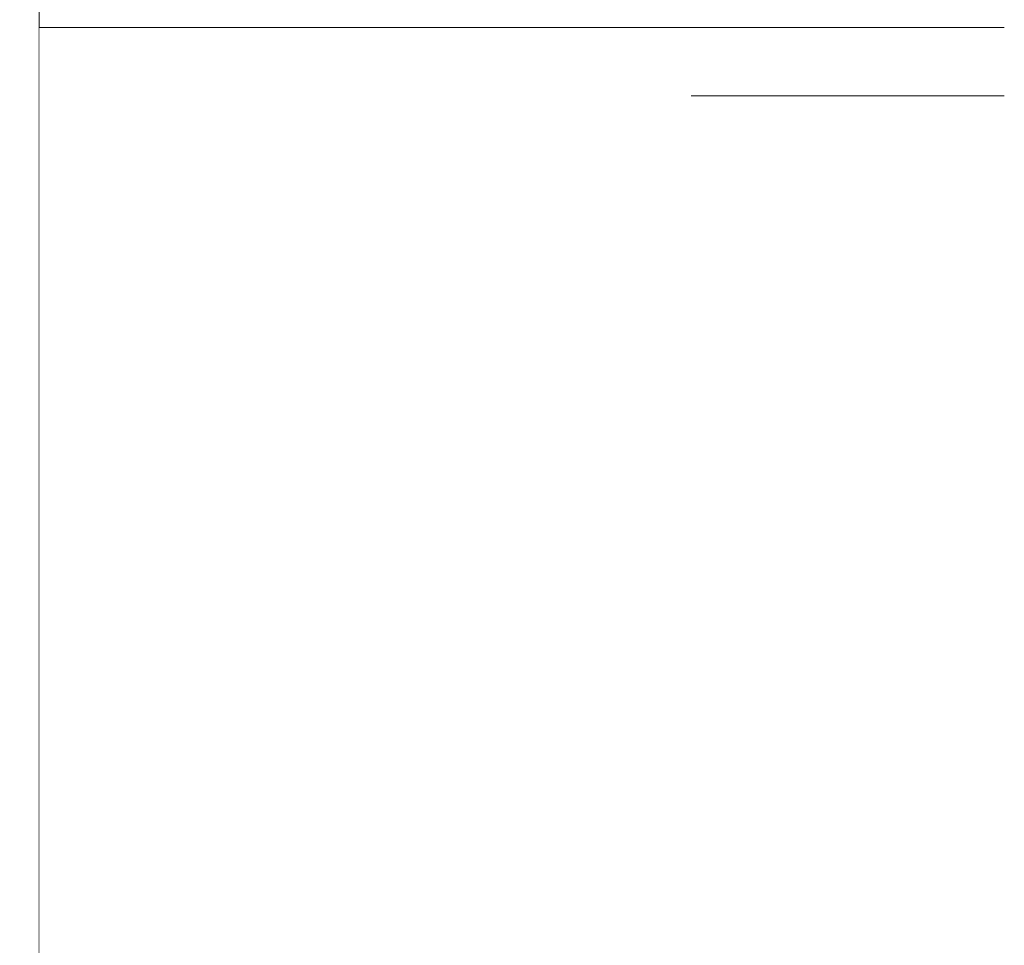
# Model space of a CAD drawing. Header units: millimetres. Extents: x 58537 to 97688, y -8921 to 14216.
# Tile 119 of 189: x 68539 to 68601, y 3682 to 3740. Entities that reach past the tile are written whole.
import ezdxf

# ---------------------------------------------------------------- set-up
doc = ezdxf.new("R2010")
doc.units = ezdxf.units.MM
doc.header["$MEASUREMENT"] = 0
doc.linetypes.add('Wipeout_Contour', pattern=[1000, 0, -1000])
for name, color, linetype in [('Nowe_A-Armatura', 7, 'Continuous'), ('Nowe_A-Wymiary-Zewnętrzne', 7, 'Continuous'), ('Nowe_A-Ściany-Działowe', 7, 'Continuous')]:
    doc.layers.add(name, color=color, linetype=linetype)
for name, color, linetype, lineweight in [('Nowe_A-Armatura_Nr_pióra__1', 7, 'Continuous', 13), ('Nowe_A-Wymiary-Zewnętrzne_Nr_pióra__46', 5, 'Continuous', 15), ('Nowe_A-Ściany-Działowe_Nr_pióra__47', 7, 'Continuous', 15)]:
    doc.layers.add(name, color=color, linetype=linetype, lineweight=lineweight)
doc.layers.add('Nowe_A-Wymiary-Zewnętrzne_Nr_pióra__45', color=7, linetype='Continuous', lineweight=15, true_color=0x40a5ff)
doc.layers.add('Nowe_A-Wymiary-Zewnętrzne_Nr_pióra__85', color=7, linetype='Continuous', lineweight=13, true_color=0x80c2ff)
doc.styles.add('STYL_AUTOMATYCZNY_2', font='arial.ttf')
doc.dimstyles.new('STYL_AUTOMATYCZNY__1', dxfattribs={"dimtxt": 125, "dimasz": 47.5, "dimexe": 0.18, "dimexo": 20, "dimgap": 0, "dimtad": 1, "dimdec": 1, "dimlfac": 0.1, "dimzin": 0, "dimdsep": 46, "dimtxsty": 'STYL_AUTOMATYCZNY_2', "dimblk": 'ARROWHEAD_11', "dimblk1": 'ARROWHEAD_11', "dimblk2": 'ARROWHEAD_11', "dimcen": 0.09, "dimclrd": 256, "dimclre": 256, "dimclrt": 5, "dimadec": 1, "dimazin": 0, "dimtfac": 1, "dimtdec": 4, "dimtmove": 0, "dimatfit": 3, "dimfxl": 0, "dimtolj": 1, "dimtzin": 0, "dimarcsym": 0})

# ---------------------------------------------------------------- blocks, each defined once
blk = doc.blocks.new('ElemPrzekroju_163')
at = {"layer": 'Nowe_A-Ściany-Działowe', "linetype": 'Continuous', "lineweight": 0, "true_color": 0x000000}
h = blk.add_hatch(dxfattribs=at)
h.set_pattern_fill('Tynk', color=18, style=0, pattern_type=2)
h.set_pattern_definition([(0, (0, 0), (0, 86.60254), [0, -50]), (0, (25, 43.3), (0, 86.60254), [0, -50])])
h.paths.add_polyline_path([(68540.09, 5440), (68530.09, 5440), (68530.09, 2750), (68540.09, 2750)])
at = {"layer": 'Nowe_A-Ściany-Działowe_Nr_pióra__47', "color": 7, "linetype": 'Continuous', "lineweight": 15}
blk.add_line((68540.09, 5430), (68540.09, 2890), dxfattribs=at)
blk = doc.blocks.new('ElemPrzekroju_169')
at = {"color": 254, "linetype": 'Wipeout_Contour', "lineweight": 0, "ltscale": 205936.158797}
blk.add_wipeout([(68540.09, 3735.67), (68550.09, 3737.46), (68540.09, 3737.46)], dxfattribs=at).dxf.layer = 'Nowe_A-Armatura'
at = {"color": 254, "linetype": 'Wipeout_Contour', "lineweight": 0, "ltscale": 206058.116326}
blk.add_wipeout([(68581.44, 3735.67), (68586.06, 3735.67), (68586.06, 3737.47)], dxfattribs=at).dxf.layer = 'Nowe_A-Armatura'
at = {"color": 254, "linetype": 'Wipeout_Contour', "lineweight": 0, "ltscale": 205925.298033}
blk.add_wipeout([(68540.09, 3664.24), (68550.09, 3664.24), (68540.09, 3681.78)], dxfattribs=at).dxf.layer = 'Nowe_A-Armatura'
at = {"color": 254, "linetype": 'Wipeout_Contour', "lineweight": 0, "ltscale": 206057.099282}
blk.add_wipeout([(68590.91, 3681.78), (68581.44, 3664.24), (68590.91, 3664.24)], dxfattribs=at).dxf.layer = 'Nowe_A-Armatura'
at = {"color": 254, "linetype": 'Wipeout_Contour', "lineweight": 0, "ltscale": 205944.99359}
blk.add_wipeout([(68550.09, 3737.46), (68540.09, 3735.67), (68550.09, 3735.67)], dxfattribs=at).dxf.layer = 'Nowe_A-Armatura'
at = {"color": 254, "linetype": 'Wipeout_Contour', "lineweight": 0, "ltscale": 206054.65401}
blk.add_wipeout([(68586.06, 3737.47), (68581.44, 3737.47), (68581.44, 3735.67)], dxfattribs=at).dxf.layer = 'Nowe_A-Armatura'
at = {"color": 254, "linetype": 'Wipeout_Contour', "lineweight": 0, "ltscale": 205935.277188}
blk.add_wipeout([(68550.09, 3681.78), (68540.09, 3681.78), (68550.09, 3664.24)], dxfattribs=at).dxf.layer = 'Nowe_A-Armatura'
at = {"color": 254, "linetype": 'Wipeout_Contour', "lineweight": 0, "ltscale": 206049.632858}
blk.add_wipeout([(68581.44, 3681.78), (68581.44, 3664.24), (68590.91, 3681.78)], dxfattribs=at).dxf.layer = 'Nowe_A-Armatura'
at = {"color": 254, "linetype": 'Wipeout_Contour', "lineweight": 0, "ltscale": 205936.418527}
blk.add_wipeout([(68540.09, 3737.46), (68550.09, 3738.95), (68540.09, 3738.95)], dxfattribs=at).dxf.layer = 'Nowe_A-Armatura'
at = {"color": 254, "linetype": 'Wipeout_Contour', "lineweight": 0, "ltscale": 205933.941062}
blk.add_wipeout([(68540.09, 3717.54), (68550.09, 3717.54), (68540.09, 3735.67)], dxfattribs=at).dxf.layer = 'Nowe_A-Armatura'
at = {"color": 254, "linetype": 'Wipeout_Contour', "lineweight": 0, "ltscale": 206065.736779}
blk.add_wipeout([(68590.91, 3735.67), (68581.44, 3717.54), (68590.91, 3717.54)], dxfattribs=at).dxf.layer = 'Nowe_A-Armatura'
at = {"color": 254, "linetype": 'Wipeout_Contour', "lineweight": 0, "ltscale": 205928.13099}
blk.add_wipeout([(68540.09, 3699.56), (68540.09, 3681.78), (68550.09, 3681.78)], dxfattribs=at).dxf.layer = 'Nowe_A-Armatura'
at = {"color": 254, "linetype": 'Wipeout_Contour', "lineweight": 0, "ltscale": 206032.654273}
blk.add_wipeout([(68575.9, 3664.24), (68581.44, 3664.24), (68581.44, 3681.78)], dxfattribs=at).dxf.layer = 'Nowe_A-Armatura'
at = {"color": 254, "linetype": 'Wipeout_Contour', "lineweight": 0, "ltscale": 206087.286103}
blk.add_wipeout([(68601.29, 3681.78), (68590.91, 3664.24), (68601.29, 3664.24)], dxfattribs=at).dxf.layer = 'Nowe_A-Armatura'
at = {"color": 254, "linetype": 'Wipeout_Contour', "lineweight": 0, "ltscale": 205945.269579}
blk.add_wipeout([(68550.09, 3738.95), (68540.09, 3737.46), (68550.09, 3737.46)], dxfattribs=at).dxf.layer = 'Nowe_A-Armatura'
at = {"color": 254, "linetype": 'Wipeout_Contour', "lineweight": 0, "ltscale": 205943.966302}
blk.add_wipeout([(68550.09, 3735.67), (68540.09, 3735.67), (68550.09, 3717.54)], dxfattribs=at).dxf.layer = 'Nowe_A-Armatura'
at = {"color": 254, "linetype": 'Wipeout_Contour', "lineweight": 0, "ltscale": 206058.317145}
blk.add_wipeout([(68581.44, 3717.54), (68590.91, 3735.67), (68581.44, 3735.67)], dxfattribs=at).dxf.layer = 'Nowe_A-Armatura'
at = {"color": 254, "linetype": 'Wipeout_Contour', "lineweight": 0, "ltscale": 205938.12768}
blk.add_wipeout([(68540.09, 3699.56), (68550.09, 3681.78), (68550.09, 3699.56)], dxfattribs=at).dxf.layer = 'Nowe_A-Armatura'
at = {"color": 254, "linetype": 'Wipeout_Contour', "lineweight": 0, "ltscale": 206029.112335}
blk.add_wipeout([(68581.44, 3681.78), (68575.9, 3681.78), (68575.9, 3664.24)], dxfattribs=at).dxf.layer = 'Nowe_A-Armatura'
at = {"color": 254, "linetype": 'Wipeout_Contour', "lineweight": 0, "ltscale": 206078.910834}
blk.add_wipeout([(68590.91, 3664.24), (68601.29, 3681.78), (68590.91, 3681.78)], dxfattribs=at).dxf.layer = 'Nowe_A-Armatura'
at = {"color": 254, "linetype": 'Wipeout_Contour', "lineweight": 0, "ltscale": 205936.597734}
blk.add_wipeout([(68540.09, 3738.95), (68550.09, 3739.85), (68540.09, 3739.85)], dxfattribs=at).dxf.layer = 'Nowe_A-Armatura'
at = {"color": 254, "linetype": 'Wipeout_Contour', "lineweight": 0, "ltscale": 205974.250716}
blk.add_wipeout([(68550.09, 3735.67), (68559.74, 3735.67), (68559.74, 3737.47)], dxfattribs=at).dxf.layer = 'Nowe_A-Armatura'
at = {"color": 254, "linetype": 'Wipeout_Contour', "lineweight": 0, "ltscale": 206041.292795}
blk.add_wipeout([(68581.44, 3735.67), (68575.9, 3717.54), (68581.44, 3717.54)], dxfattribs=at).dxf.layer = 'Nowe_A-Armatura'
at = {"color": 254, "linetype": 'Wipeout_Contour', "lineweight": 0, "ltscale": 206059.930425}
blk.add_wipeout([(68590.91, 3699.56), (68581.44, 3681.78), (68590.91, 3681.78)], dxfattribs=at).dxf.layer = 'Nowe_A-Armatura'
at = {"color": 254, "linetype": 'Wipeout_Contour', "lineweight": 0, "ltscale": 205963.543173}
blk.add_wipeout([(68550.09, 3664.24), (68559.74, 3664.24), (68559.74, 3681.78)], dxfattribs=at).dxf.layer = 'Nowe_A-Armatura'
at = {"color": 254, "linetype": 'Wipeout_Contour', "lineweight": 0, "ltscale": 205945.480872}
blk.add_wipeout([(68550.09, 3739.85), (68540.09, 3738.95), (68550.09, 3738.95)], dxfattribs=at).dxf.layer = 'Nowe_A-Armatura'
at = {"color": 254, "linetype": 'Wipeout_Contour', "lineweight": 0, "ltscale": 205965.765077}
blk.add_wipeout([(68550.09, 3735.67), (68559.74, 3737.47), (68550.09, 3737.46)], dxfattribs=at).dxf.layer = 'Nowe_A-Armatura'
at = {"color": 254, "linetype": 'Wipeout_Contour', "lineweight": 0, "ltscale": 206037.797487}
blk.add_wipeout([(68575.9, 3735.67), (68575.9, 3717.54), (68581.44, 3735.67)], dxfattribs=at).dxf.layer = 'Nowe_A-Armatura'
at = {"color": 254, "linetype": 'Wipeout_Contour', "lineweight": 0, "ltscale": 206052.481766}
blk.add_wipeout([(68581.44, 3699.56), (68581.44, 3681.78), (68590.91, 3699.56)], dxfattribs=at).dxf.layer = 'Nowe_A-Armatura'
at = {"color": 254, "linetype": 'Wipeout_Contour', "lineweight": 0, "ltscale": 205955.897468}
blk.add_wipeout([(68550.09, 3664.24), (68559.74, 3681.78), (68550.09, 3681.78)], dxfattribs=at).dxf.layer = 'Nowe_A-Armatura'
at = {"color": 254, "linetype": 'Wipeout_Contour', "lineweight": 0, "ltscale": 205936.663114}
blk.add_wipeout([(68540.09, 3739.85), (68550.09, 3740), (68540.09, 3740)], dxfattribs=at).dxf.layer = 'Nowe_A-Armatura'
at = {"color": 254, "linetype": 'Wipeout_Contour', "lineweight": 0, "ltscale": 205974.527031}
blk.add_wipeout([(68550.09, 3737.46), (68559.74, 3737.47), (68559.74, 3738.95)], dxfattribs=at).dxf.layer = 'Nowe_A-Armatura'
at = {"color": 254, "linetype": 'Wipeout_Contour', "lineweight": 0, "ltscale": 206043.358208}
blk.add_wipeout([(68581.44, 3737.47), (68575.9, 3735.67), (68581.44, 3735.67)], dxfattribs=at).dxf.layer = 'Nowe_A-Armatura'
at = {"color": 254, "linetype": 'Wipeout_Contour', "lineweight": 0, "ltscale": 205972.184593}
blk.add_wipeout([(68550.09, 3717.54), (68559.74, 3717.54), (68559.74, 3735.67)], dxfattribs=at).dxf.layer = 'Nowe_A-Armatura'
at = {"color": 254, "linetype": 'Wipeout_Contour', "lineweight": 0, "ltscale": 206035.485752}
blk.add_wipeout([(68575.9, 3681.78), (68581.44, 3681.78), (68581.44, 3699.56)], dxfattribs=at).dxf.layer = 'Nowe_A-Armatura'
at = {"color": 254, "linetype": 'Wipeout_Contour', "lineweight": 0, "ltscale": 206090.116831}
blk.add_wipeout([(68590.91, 3681.78), (68601.29, 3681.78), (68601.29, 3699.56)], dxfattribs=at).dxf.layer = 'Nowe_A-Armatura'
at = {"color": 254, "linetype": 'Wipeout_Contour', "lineweight": 0, "ltscale": 205945.587095}
blk.add_wipeout([(68550.09, 3740), (68540.09, 3739.85), (68550.09, 3739.85)], dxfattribs=at).dxf.layer = 'Nowe_A-Armatura'
at = {"color": 254, "linetype": 'Wipeout_Contour', "lineweight": 0, "ltscale": 205966.024527}
blk.add_wipeout([(68550.09, 3737.46), (68559.74, 3738.95), (68550.09, 3738.95)], dxfattribs=at).dxf.layer = 'Nowe_A-Armatura'
at = {"color": 254, "linetype": 'Wipeout_Contour', "lineweight": 0, "ltscale": 206038.977266}
blk.add_wipeout([(68575.9, 3737.47), (68575.9, 3735.67), (68581.44, 3737.47)], dxfattribs=at).dxf.layer = 'Nowe_A-Armatura'
at = {"color": 254, "linetype": 'Wipeout_Contour', "lineweight": 0, "ltscale": 205964.585707}
blk.add_wipeout([(68550.09, 3717.54), (68559.74, 3735.67), (68550.09, 3735.67)], dxfattribs=at).dxf.layer = 'Nowe_A-Armatura'
at = {"color": 254, "linetype": 'Wipeout_Contour', "lineweight": 0, "ltscale": 206031.961527}
blk.add_wipeout([(68581.44, 3699.56), (68575.9, 3699.56), (68575.9, 3681.78)], dxfattribs=at).dxf.layer = 'Nowe_A-Armatura'
at = {"color": 254, "linetype": 'Wipeout_Contour', "lineweight": 0, "ltscale": 206081.759337}
blk.add_wipeout([(68601.29, 3699.56), (68590.91, 3699.56), (68590.91, 3681.78)], dxfattribs=at).dxf.layer = 'Nowe_A-Armatura'
at = {"color": 254, "linetype": 'Wipeout_Contour', "lineweight": 0, "ltscale": 205974.737385}
blk.add_wipeout([(68550.09, 3738.95), (68559.74, 3738.95), (68559.74, 3739.85)], dxfattribs=at).dxf.layer = 'Nowe_A-Armatura'
at = {"color": 254, "linetype": 'Wipeout_Contour', "lineweight": 0, "ltscale": 206058.392706}
blk.add_wipeout([(68581.44, 3737.47), (68586.06, 3737.47), (68586.06, 3738.95)], dxfattribs=at).dxf.layer = 'Nowe_A-Armatura'
at = {"color": 254, "linetype": 'Wipeout_Contour', "lineweight": 0, "ltscale": 205931.014174}
blk.add_wipeout([(68540.09, 3699.56), (68550.09, 3699.56), (68540.09, 3717.54)], dxfattribs=at).dxf.layer = 'Nowe_A-Armatura'
at = {"color": 254, "linetype": 'Wipeout_Contour', "lineweight": 0, "ltscale": 205966.203708}
blk.add_wipeout([(68550.09, 3738.95), (68559.74, 3739.85), (68550.09, 3739.85)], dxfattribs=at).dxf.layer = 'Nowe_A-Armatura'
at = {"color": 254, "linetype": 'Wipeout_Contour', "lineweight": 0, "ltscale": 206054.913046}
blk.add_wipeout([(68586.06, 3738.95), (68581.44, 3738.95), (68581.44, 3737.47)], dxfattribs=at).dxf.layer = 'Nowe_A-Armatura'
at = {"color": 254, "linetype": 'Wipeout_Contour', "lineweight": 0, "ltscale": 205941.026421}
blk.add_wipeout([(68550.09, 3717.54), (68540.09, 3717.54), (68550.09, 3699.56)], dxfattribs=at).dxf.layer = 'Nowe_A-Armatura'
at = {"color": 254, "linetype": 'Wipeout_Contour', "lineweight": 0, "ltscale": 205974.843592}
blk.add_wipeout([(68550.09, 3739.85), (68559.74, 3739.85), (68559.74, 3740)], dxfattribs=at).dxf.layer = 'Nowe_A-Armatura'
at = {"color": 254, "linetype": 'Wipeout_Contour', "lineweight": 0, "ltscale": 206043.634608}
blk.add_wipeout([(68581.44, 3738.95), (68575.9, 3737.47), (68581.44, 3737.47)], dxfattribs=at).dxf.layer = 'Nowe_A-Armatura'
at = {"color": 254, "linetype": 'Wipeout_Contour', "lineweight": 0, "ltscale": 206072.415127}
blk.add_wipeout([(68586.06, 3735.67), (68590.91, 3735.67), (68590.91, 3737.47)], dxfattribs=at).dxf.layer = 'Nowe_A-Armatura'
at = {"color": 254, "linetype": 'Wipeout_Contour', "lineweight": 0, "ltscale": 205966.375602}
blk.add_wipeout([(68559.74, 3699.56), (68550.09, 3681.78), (68559.74, 3681.78)], dxfattribs=at).dxf.layer = 'Nowe_A-Armatura'
at = {"color": 254, "linetype": 'Wipeout_Contour', "lineweight": 0, "ltscale": 205966.269078}
blk.add_wipeout([(68550.09, 3739.85), (68559.74, 3740), (68550.09, 3740)], dxfattribs=at).dxf.layer = 'Nowe_A-Armatura'
at = {"color": 254, "linetype": 'Wipeout_Contour', "lineweight": 0, "ltscale": 206039.236322}
blk.add_wipeout([(68575.9, 3738.95), (68575.9, 3737.47), (68581.44, 3738.95)], dxfattribs=at).dxf.layer = 'Nowe_A-Armatura'
at = {"color": 254, "linetype": 'Wipeout_Contour', "lineweight": 0, "ltscale": 206068.72314}
blk.add_wipeout([(68590.91, 3737.47), (68586.06, 3737.47), (68586.06, 3735.67)], dxfattribs=at).dxf.layer = 'Nowe_A-Armatura'
at = {"color": 254, "linetype": 'Wipeout_Contour', "lineweight": 0, "ltscale": 205958.747673}
blk.add_wipeout([(68550.09, 3699.56), (68550.09, 3681.78), (68559.74, 3699.56)], dxfattribs=at).dxf.layer = 'Nowe_A-Armatura'
at = {"layer": 'Nowe_A-Armatura_Nr_pióra__1', "color": 7, "linetype": 'Continuous', "lineweight": 13}
for p, q in [((68540.09, 3740), (68550.09, 3740)), ((68586.06, 3735.67), (68581.44, 3735.67))]:
    blk.add_line(p, q, dxfattribs=at)
at = {"color": 254, "linetype": 'Wipeout_Contour', "lineweight": 0, "ltscale": 206002.013203}
blk.add_wipeout([(68559.74, 3739.85), (68568.52, 3739.85), (68568.52, 3740)], dxfattribs=at).dxf.layer = 'Nowe_A-Armatura'
at = {"color": 254, "linetype": 'Wipeout_Contour', "lineweight": 0, "ltscale": 206072.691488}
blk.add_wipeout([(68586.06, 3737.47), (68590.91, 3737.47), (68590.91, 3738.95)], dxfattribs=at).dxf.layer = 'Nowe_A-Armatura'
at = {"color": 254, "linetype": 'Wipeout_Contour', "lineweight": 0, "ltscale": 205969.25825}
blk.add_wipeout([(68550.09, 3699.56), (68559.74, 3699.56), (68559.74, 3717.54)], dxfattribs=at).dxf.layer = 'Nowe_A-Armatura'
at = {"color": 254, "linetype": 'Wipeout_Contour', "lineweight": 0, "ltscale": 205990.714279}
blk.add_wipeout([(68568.52, 3681.78), (68559.74, 3664.24), (68568.52, 3664.24)], dxfattribs=at).dxf.layer = 'Nowe_A-Armatura'
at = {"color": 254, "linetype": 'Wipeout_Contour', "lineweight": 0, "ltscale": 205994.307387}
blk.add_wipeout([(68568.52, 3740), (68559.74, 3740), (68559.74, 3739.85)], dxfattribs=at).dxf.layer = 'Nowe_A-Armatura'
at = {"color": 254, "linetype": 'Wipeout_Contour', "lineweight": 0, "ltscale": 206068.982159}
blk.add_wipeout([(68590.91, 3738.95), (68586.06, 3738.95), (68586.06, 3737.47)], dxfattribs=at).dxf.layer = 'Nowe_A-Armatura'
at = {"color": 254, "linetype": 'Wipeout_Contour', "lineweight": 0, "ltscale": 205961.646122}
blk.add_wipeout([(68550.09, 3699.56), (68559.74, 3717.54), (68550.09, 3717.54)], dxfattribs=at).dxf.layer = 'Nowe_A-Armatura'
at = {"color": 254, "linetype": 'Wipeout_Contour', "lineweight": 0, "ltscale": 205983.937192}
blk.add_wipeout([(68559.74, 3681.78), (68559.74, 3664.24), (68568.52, 3681.78)], dxfattribs=at).dxf.layer = 'Nowe_A-Armatura'
at = {"color": 254, "linetype": 'Wipeout_Contour', "lineweight": 0, "ltscale": 206058.602795}
blk.add_wipeout([(68581.44, 3738.95), (68586.06, 3738.95), (68586.06, 3739.85)], dxfattribs=at).dxf.layer = 'Nowe_A-Armatura'
at = {"color": 254, "linetype": 'Wipeout_Contour', "lineweight": 0, "ltscale": 206087.42288}
blk.add_wipeout([(68590.91, 3735.67), (68596, 3735.67), (68596, 3737.47)], dxfattribs=at).dxf.layer = 'Nowe_A-Armatura'
at = {"color": 254, "linetype": 'Wipeout_Contour', "lineweight": 0, "ltscale": 205993.546334}
blk.add_wipeout([(68568.52, 3699.56), (68559.74, 3681.78), (68568.52, 3681.78)], dxfattribs=at).dxf.layer = 'Nowe_A-Armatura'
at = {"color": 254, "linetype": 'Wipeout_Contour', "lineweight": 0, "ltscale": 206055.091604}
blk.add_wipeout([(68581.44, 3739.85), (68581.44, 3738.95), (68586.06, 3739.85)], dxfattribs=at).dxf.layer = 'Nowe_A-Armatura'
at = {"color": 254, "linetype": 'Wipeout_Contour', "lineweight": 0, "ltscale": 206083.491237}
blk.add_wipeout([(68596, 3737.47), (68590.91, 3737.47), (68590.91, 3735.67)], dxfattribs=at).dxf.layer = 'Nowe_A-Armatura'
at = {"color": 254, "linetype": 'Wipeout_Contour', "lineweight": 0, "ltscale": 205986.787009}
blk.add_wipeout([(68559.74, 3699.56), (68559.74, 3681.78), (68568.52, 3699.56)], dxfattribs=at).dxf.layer = 'Nowe_A-Armatura'
at = {"color": 254, "linetype": 'Wipeout_Contour', "lineweight": 0, "ltscale": 206043.844712}
blk.add_wipeout([(68581.44, 3739.85), (68575.9, 3738.95), (68581.44, 3738.95)], dxfattribs=at).dxf.layer = 'Nowe_A-Armatura'
at = {"color": 254, "linetype": 'Wipeout_Contour', "lineweight": 0, "ltscale": 206072.901563}
blk.add_wipeout([(68586.06, 3738.95), (68590.91, 3738.95), (68590.91, 3739.85)], dxfattribs=at).dxf.layer = 'Nowe_A-Armatura'
at = {"color": 254, "linetype": 'Wipeout_Contour', "lineweight": 0, "ltscale": 206095.922334}
blk.add_wipeout([(68590.91, 3717.54), (68601.29, 3717.54), (68601.29, 3735.67)], dxfattribs=at).dxf.layer = 'Nowe_A-Armatura'
at = {"color": 254, "linetype": 'Wipeout_Contour', "lineweight": 0, "ltscale": 205996.428602}
blk.add_wipeout([(68559.74, 3699.56), (68568.52, 3699.56), (68568.52, 3717.54)], dxfattribs=at).dxf.layer = 'Nowe_A-Armatura'
at = {"color": 254, "linetype": 'Wipeout_Contour', "lineweight": 0, "ltscale": 206014.220642}
blk.add_wipeout([(68575.9, 3681.78), (68568.52, 3664.24), (68575.9, 3664.24)], dxfattribs=at).dxf.layer = 'Nowe_A-Armatura'
at = {"color": 254, "linetype": 'Wipeout_Contour', "lineweight": 0, "ltscale": 206039.414894}
blk.add_wipeout([(68581.44, 3739.85), (68575.9, 3739.85), (68575.9, 3738.95)], dxfattribs=at).dxf.layer = 'Nowe_A-Armatura'
at = {"color": 254, "linetype": 'Wipeout_Contour', "lineweight": 0, "ltscale": 206069.160705}
blk.add_wipeout([(68590.91, 3739.85), (68586.06, 3739.85), (68586.06, 3738.95)], dxfattribs=at).dxf.layer = 'Nowe_A-Armatura'
at = {"color": 254, "linetype": 'Wipeout_Contour', "lineweight": 0, "ltscale": 206087.593886}
blk.add_wipeout([(68601.29, 3735.67), (68590.91, 3735.67), (68590.91, 3717.54)], dxfattribs=at).dxf.layer = 'Nowe_A-Armatura'
at = {"color": 254, "linetype": 'Wipeout_Contour', "lineweight": 0, "ltscale": 205989.685064}
blk.add_wipeout([(68568.52, 3717.54), (68559.74, 3717.54), (68559.74, 3699.56)], dxfattribs=at).dxf.layer = 'Nowe_A-Armatura'
at = {"color": 254, "linetype": 'Wipeout_Contour', "lineweight": 0, "ltscale": 206008.841432}
blk.add_wipeout([(68568.52, 3681.78), (68568.52, 3664.24), (68575.9, 3681.78)], dxfattribs=at).dxf.layer = 'Nowe_A-Armatura'
at = {"layer": 'Nowe_A-Armatura_Nr_pióra__1', "color": 7, "linetype": 'Continuous', "lineweight": 13}
blk.add_line((68590.91, 3735.67), (68586.06, 3735.67), dxfattribs=at)
at = {"color": 254, "linetype": 'Wipeout_Contour', "lineweight": 0, "ltscale": 206025.518271}
blk.add_wipeout([(68568.52, 3739.85), (68575.9, 3739.85), (68575.9, 3740)], dxfattribs=at).dxf.layer = 'Nowe_A-Armatura'
at = {"color": 254, "linetype": 'Wipeout_Contour', "lineweight": 0, "ltscale": 206087.699222}
blk.add_wipeout([(68590.91, 3737.47), (68596, 3737.47), (68596, 3738.95)], dxfattribs=at).dxf.layer = 'Nowe_A-Armatura'
at = {"color": 254, "linetype": 'Wipeout_Contour', "lineweight": 0, "ltscale": 205999.354559}
blk.add_wipeout([(68559.74, 3717.54), (68568.52, 3717.54), (68568.52, 3735.67)], dxfattribs=at).dxf.layer = 'Nowe_A-Armatura'
at = {"color": 254, "linetype": 'Wipeout_Contour', "lineweight": 0, "ltscale": 206062.811764}
blk.add_wipeout([(68590.91, 3717.54), (68581.44, 3699.56), (68590.91, 3699.56)], dxfattribs=at).dxf.layer = 'Nowe_A-Armatura'
at = {"color": 254, "linetype": 'Wipeout_Contour', "lineweight": 0, "ltscale": 206019.210367}
blk.add_wipeout([(68575.9, 3740), (68568.52, 3740), (68568.52, 3739.85)], dxfattribs=at).dxf.layer = 'Nowe_A-Armatura'
at = {"color": 254, "linetype": 'Wipeout_Contour', "lineweight": 0, "ltscale": 206083.750237}
blk.add_wipeout([(68596, 3738.95), (68590.91, 3738.95), (68590.91, 3737.47)], dxfattribs=at).dxf.layer = 'Nowe_A-Armatura'
at = {"color": 254, "linetype": 'Wipeout_Contour', "lineweight": 0, "ltscale": 205992.624249}
blk.add_wipeout([(68568.52, 3735.67), (68559.74, 3735.67), (68559.74, 3717.54)], dxfattribs=at).dxf.layer = 'Nowe_A-Armatura'
at = {"color": 254, "linetype": 'Wipeout_Contour', "lineweight": 0, "ltscale": 206055.378897}
blk.add_wipeout([(68581.44, 3717.54), (68581.44, 3699.56), (68590.91, 3717.54)], dxfattribs=at).dxf.layer = 'Nowe_A-Armatura'
at = {"color": 254, "linetype": 'Wipeout_Contour', "lineweight": 0, "ltscale": 206043.950883}
blk.add_wipeout([(68575.9, 3739.85), (68581.44, 3739.85), (68581.44, 3740)], dxfattribs=at).dxf.layer = 'Nowe_A-Armatura'
at = {"color": 254, "linetype": 'Wipeout_Contour', "lineweight": 0, "ltscale": 206001.420406}
blk.add_wipeout([(68559.74, 3735.67), (68568.52, 3735.67), (68568.52, 3737.47)], dxfattribs=at).dxf.layer = 'Nowe_A-Armatura'
at = {"color": 254, "linetype": 'Wipeout_Contour', "lineweight": 0, "ltscale": 206103.06969}
blk.add_wipeout([(68596, 3735.67), (68601.29, 3735.67), (68601.29, 3737.47)], dxfattribs=at).dxf.layer = 'Nowe_A-Armatura'
at = {"color": 254, "linetype": 'Wipeout_Contour', "lineweight": 0, "ltscale": 206038.367433}
blk.add_wipeout([(68575.9, 3699.56), (68581.44, 3699.56), (68581.44, 3717.54)], dxfattribs=at).dxf.layer = 'Nowe_A-Armatura'
at = {"color": 254, "linetype": 'Wipeout_Contour', "lineweight": 0, "ltscale": 206092.997748}
blk.add_wipeout([(68590.91, 3699.56), (68601.29, 3699.56), (68601.29, 3717.54)], dxfattribs=at).dxf.layer = 'Nowe_A-Armatura'
at = {"color": 254, "linetype": 'Wipeout_Contour', "lineweight": 0, "ltscale": 206039.480241}
blk.add_wipeout([(68581.44, 3740), (68575.9, 3740), (68575.9, 3739.85)], dxfattribs=at).dxf.layer = 'Nowe_A-Armatura'
at = {"color": 254, "linetype": 'Wipeout_Contour', "lineweight": 0, "ltscale": 205993.804301}
blk.add_wipeout([(68568.52, 3737.47), (68559.74, 3737.47), (68559.74, 3735.67)], dxfattribs=at).dxf.layer = 'Nowe_A-Armatura'
at = {"color": 254, "linetype": 'Wipeout_Contour', "lineweight": 0, "ltscale": 206098.938331}
blk.add_wipeout([(68601.29, 3737.47), (68596, 3737.47), (68596, 3735.67)], dxfattribs=at).dxf.layer = 'Nowe_A-Armatura'
at = {"color": 254, "linetype": 'Wipeout_Contour', "lineweight": 0, "ltscale": 206034.858946}
blk.add_wipeout([(68581.44, 3717.54), (68575.9, 3717.54), (68575.9, 3699.56)], dxfattribs=at).dxf.layer = 'Nowe_A-Armatura'
at = {"color": 254, "linetype": 'Wipeout_Contour', "lineweight": 0, "ltscale": 206084.656056}
blk.add_wipeout([(68601.29, 3717.54), (68590.91, 3717.54), (68590.91, 3699.56)], dxfattribs=at).dxf.layer = 'Nowe_A-Armatura'
at = {"layer": 'Nowe_A-Armatura_Nr_pióra__1', "color": 7, "linetype": 'Continuous', "lineweight": 13}
for p, q in [((68596, 3735.67), (68590.91, 3735.67)), ((68601.29, 3735.67), (68596, 3735.67))]:
    blk.add_line(p, q, dxfattribs=at)
at = {"color": 254, "linetype": 'Wipeout_Contour', "lineweight": 0, "ltscale": 206058.708958}
blk.add_wipeout([(68586.06, 3740), (68581.44, 3739.85), (68586.06, 3739.85)], dxfattribs=at).dxf.layer = 'Nowe_A-Armatura'
at = {"color": 254, "linetype": 'Wipeout_Contour', "lineweight": 0, "ltscale": 206017.052374}
blk.add_wipeout([(68568.52, 3681.78), (68575.9, 3681.78), (68575.9, 3699.56)], dxfattribs=at).dxf.layer = 'Nowe_A-Armatura'
at = {"color": 254, "linetype": 'Wipeout_Contour', "lineweight": 0, "ltscale": 206055.156945}
blk.add_wipeout([(68581.44, 3740), (68581.44, 3739.85), (68586.06, 3740)], dxfattribs=at).dxf.layer = 'Nowe_A-Armatura'
at = {"color": 254, "linetype": 'Wipeout_Contour', "lineweight": 0, "ltscale": 206011.690905}
blk.add_wipeout([(68575.9, 3699.56), (68568.52, 3699.56), (68568.52, 3681.78)], dxfattribs=at).dxf.layer = 'Nowe_A-Armatura'
at = {"color": 254, "linetype": 'Wipeout_Contour', "lineweight": 0, "ltscale": 206073.007718}
blk.add_wipeout([(68586.06, 3739.85), (68590.91, 3739.85), (68590.91, 3740)], dxfattribs=at).dxf.layer = 'Nowe_A-Armatura'
at = {"color": 254, "linetype": 'Wipeout_Contour', "lineweight": 0, "ltscale": 206019.934313}
blk.add_wipeout([(68568.52, 3699.56), (68575.9, 3699.56), (68575.9, 3717.54)], dxfattribs=at).dxf.layer = 'Nowe_A-Armatura'
at = {"color": 254, "linetype": 'Wipeout_Contour', "lineweight": 0, "ltscale": 206069.226042}
blk.add_wipeout([(68590.91, 3740), (68586.06, 3740), (68586.06, 3739.85)], dxfattribs=at).dxf.layer = 'Nowe_A-Armatura'
at = {"color": 254, "linetype": 'Wipeout_Contour', "lineweight": 0, "ltscale": 206014.588609}
blk.add_wipeout([(68575.9, 3717.54), (68568.52, 3717.54), (68568.52, 3699.56)], dxfattribs=at).dxf.layer = 'Nowe_A-Armatura'
at = {"layer": 'Nowe_A-Armatura_Nr_pióra__1', "color": 7, "linetype": 'Continuous', "lineweight": 13}
blk.add_line((68581.44, 3740), (68586.06, 3740), dxfattribs=at)
at = {"color": 254, "linetype": 'Wipeout_Contour', "lineweight": 0, "ltscale": 206087.909281}
blk.add_wipeout([(68590.91, 3738.95), (68596, 3738.95), (68596, 3739.85)], dxfattribs=at).dxf.layer = 'Nowe_A-Armatura'
at = {"color": 254, "linetype": 'Wipeout_Contour', "lineweight": 0, "ltscale": 206022.859937}
blk.add_wipeout([(68568.52, 3717.54), (68575.9, 3717.54), (68575.9, 3735.67)], dxfattribs=at).dxf.layer = 'Nowe_A-Armatura'
at = {"color": 254, "linetype": 'Wipeout_Contour', "lineweight": 0, "ltscale": 206083.92877}
blk.add_wipeout([(68596, 3739.85), (68590.91, 3739.85), (68590.91, 3738.95)], dxfattribs=at).dxf.layer = 'Nowe_A-Armatura'
at = {"color": 254, "linetype": 'Wipeout_Contour', "lineweight": 0, "ltscale": 206017.527439}
blk.add_wipeout([(68575.9, 3735.67), (68568.52, 3735.67), (68568.52, 3717.54)], dxfattribs=at).dxf.layer = 'Nowe_A-Armatura'
at = {"color": 254, "linetype": 'Wipeout_Contour', "lineweight": 0, "ltscale": 206088.015428}
blk.add_wipeout([(68590.91, 3739.85), (68596, 3739.85), (68596, 3740)], dxfattribs=at).dxf.layer = 'Nowe_A-Armatura'
at = {"color": 254, "linetype": 'Wipeout_Contour', "lineweight": 0, "ltscale": 206103.346011}
blk.add_wipeout([(68596, 3737.47), (68601.29, 3737.47), (68601.29, 3738.95)], dxfattribs=at).dxf.layer = 'Nowe_A-Armatura'
at = {"color": 254, "linetype": 'Wipeout_Contour', "lineweight": 0, "ltscale": 206024.925542}
blk.add_wipeout([(68568.52, 3735.67), (68575.9, 3735.67), (68575.9, 3737.47)], dxfattribs=at).dxf.layer = 'Nowe_A-Armatura'
at = {"color": 254, "linetype": 'Wipeout_Contour', "lineweight": 0, "ltscale": 206083.994103}
blk.add_wipeout([(68596, 3740), (68590.91, 3740), (68590.91, 3739.85)], dxfattribs=at).dxf.layer = 'Nowe_A-Armatura'
at = {"color": 254, "linetype": 'Wipeout_Contour', "lineweight": 0, "ltscale": 206099.197311}
blk.add_wipeout([(68601.29, 3738.95), (68596, 3738.95), (68596, 3737.47)], dxfattribs=at).dxf.layer = 'Nowe_A-Armatura'
at = {"color": 254, "linetype": 'Wipeout_Contour', "lineweight": 0, "ltscale": 206018.707342}
blk.add_wipeout([(68575.9, 3737.47), (68568.52, 3737.47), (68568.52, 3735.67)], dxfattribs=at).dxf.layer = 'Nowe_A-Armatura'
at = {"layer": 'Nowe_A-Armatura_Nr_pióra__1', "color": 7, "linetype": 'Continuous', "lineweight": 13}
blk.add_line((68586.06, 3740), (68590.91, 3740), dxfattribs=at)
at = {"color": 254, "linetype": 'Wipeout_Contour', "lineweight": 0, "ltscale": 206103.556053}
blk.add_wipeout([(68596, 3738.95), (68601.29, 3738.95), (68601.29, 3739.85)], dxfattribs=at).dxf.layer = 'Nowe_A-Armatura'
at = {"color": 254, "linetype": 'Wipeout_Contour', "lineweight": 0, "ltscale": 206001.696863}
blk.add_wipeout([(68559.74, 3737.47), (68568.52, 3737.47), (68568.52, 3738.95)], dxfattribs=at).dxf.layer = 'Nowe_A-Armatura'
at = {"color": 254, "linetype": 'Wipeout_Contour', "lineweight": 0, "ltscale": 206099.375831}
blk.add_wipeout([(68601.29, 3739.85), (68596, 3739.85), (68596, 3738.95)], dxfattribs=at).dxf.layer = 'Nowe_A-Armatura'
at = {"color": 254, "linetype": 'Wipeout_Contour', "lineweight": 0, "ltscale": 205994.063413}
blk.add_wipeout([(68568.52, 3738.95), (68559.74, 3738.95), (68559.74, 3737.47)], dxfattribs=at).dxf.layer = 'Nowe_A-Armatura'
at = {"color": 254, "linetype": 'Wipeout_Contour', "lineweight": 0, "ltscale": 206103.662193}
blk.add_wipeout([(68596, 3739.85), (68601.29, 3739.85), (68601.29, 3740)], dxfattribs=at).dxf.layer = 'Nowe_A-Armatura'
at = {"color": 254, "linetype": 'Wipeout_Contour', "lineweight": 0, "ltscale": 206001.90701}
blk.add_wipeout([(68559.74, 3738.95), (68568.52, 3738.95), (68568.52, 3739.85)], dxfattribs=at).dxf.layer = 'Nowe_A-Armatura'
at = {"color": 254, "linetype": 'Wipeout_Contour', "lineweight": 0, "ltscale": 206099.441158}
blk.add_wipeout([(68601.29, 3740), (68596, 3740), (68596, 3739.85)], dxfattribs=at).dxf.layer = 'Nowe_A-Armatura'
at = {"color": 254, "linetype": 'Wipeout_Contour', "lineweight": 0, "ltscale": 205994.242025}
blk.add_wipeout([(68568.52, 3739.85), (68559.74, 3739.85), (68559.74, 3738.95)], dxfattribs=at).dxf.layer = 'Nowe_A-Armatura'
at = {"layer": 'Nowe_A-Armatura_Nr_pióra__1', "color": 7, "linetype": 'Continuous', "lineweight": 13}
for p, q in [((68559.74, 3740), (68550.09, 3740)), ((68590.91, 3740), (68596, 3740)), ((68596, 3740), (68601.29, 3740))]:
    blk.add_line(p, q, dxfattribs=at)
at = {"color": 254, "linetype": 'Wipeout_Contour', "lineweight": 0, "ltscale": 206025.201967}
blk.add_wipeout([(68568.52, 3737.47), (68575.9, 3737.47), (68575.9, 3738.95)], dxfattribs=at).dxf.layer = 'Nowe_A-Armatura'
at = {"color": 254, "linetype": 'Wipeout_Contour', "lineweight": 0, "ltscale": 206018.966423}
blk.add_wipeout([(68575.9, 3738.95), (68568.52, 3738.95), (68568.52, 3737.47)], dxfattribs=at).dxf.layer = 'Nowe_A-Armatura'
at = {"color": 254, "linetype": 'Wipeout_Contour', "lineweight": 0, "ltscale": 206025.41209}
blk.add_wipeout([(68568.52, 3738.95), (68575.9, 3738.95), (68575.9, 3739.85)], dxfattribs=at).dxf.layer = 'Nowe_A-Armatura'
at = {"color": 254, "linetype": 'Wipeout_Contour', "lineweight": 0, "ltscale": 206019.145013}
blk.add_wipeout([(68575.9, 3739.85), (68568.52, 3739.85), (68568.52, 3738.95)], dxfattribs=at).dxf.layer = 'Nowe_A-Armatura'
at = {"layer": 'Nowe_A-Armatura_Nr_pióra__1', "color": 7, "linetype": 'Continuous', "lineweight": 13}
for p, q in [((68568.52, 3740), (68559.74, 3740)), ((68575.9, 3740), (68568.52, 3740)), ((68581.44, 3740), (68575.9, 3740))]:
    blk.add_line(p, q, dxfattribs=at)
blk = doc.blocks.new('*D977')
at = {"layer": 'Nowe_A-Wymiary-Zewnętrzne_Nr_pióra__45', "linetype": 'Continuous', "lineweight": 15, "true_color": 0x40a5ff}
for points in [[(66433.999, 5430), (66434.951, 5425.216), (66437.66, 5421.161), (66441.716, 5418.452), (66446.499, 5417.5), (66451.283, 5418.452), (66455.338, 5421.161), (66458.048, 5425.216), (66458.999, 5430), (66458.048, 5434.784), (66455.338, 5438.839), (66451.283, 5441.548), (66446.499, 5442.5), (66441.716, 5441.548), (66437.66, 5438.839), (66434.951, 5434.784)], [(66433.999, 2890), (66434.951, 2885.216), (66437.66, 2881.161), (66441.716, 2878.452), (66446.499, 2877.5), (66451.283, 2878.452), (66455.338, 2881.161), (66458.048, 2885.216), (66458.999, 2890), (66458.048, 2894.784), (66455.338, 2898.839), (66451.283, 2901.548), (66446.499, 2902.5), (66441.716, 2901.548), (66437.66, 2898.839), (66434.951, 2894.784)]]:
    blk.add_hatch(color=161, dxfattribs=at).paths.add_polyline_path(points)
at = {"layer": 'Nowe_A-Wymiary-Zewnętrzne_Nr_pióra__45', "color": 161, "linetype": 'Continuous', "lineweight": 15, "true_color": 0x40a5ff}
for centre in [(66446.499, 5430), (66446.499, 2890)]:
    blk.add_circle(centre, 12.5, dxfattribs=at)
at = {"layer": 'Nowe_A-Wymiary-Zewnętrzne_Nr_pióra__85', "color": 151, "linetype": 'Continuous', "lineweight": 13, "true_color": 0x80c2ff}
for p, q in [((66446.499, 2902.5), (66446.499, 5417.5)), ((66433.999, 2890), (66399.624, 2890)), ((66493.374, 2890), (66458.999, 2890))]:
    blk.add_line(p, q, dxfattribs=at)
at = {"layer": 'Nowe_A-Wymiary-Zewnętrzne_Nr_pióra__46', "color": 5, "lineweight": 15, "char_height": 125, "attachment_point": 7, "rotation": 90, "style": 'STYL_AUTOMATYCZNY_2'}
for s, insert in [('\\A1;{\\pql;\\fArial|b0|i0|c238|p0;\\W1.000000;21,0}', (66421.499, 5083.85)), ('\\A1;{\\pql;\\fArial|b0|i0|c238|p0;\\W1.000000;254,0}', (66421.499, 3945.505)), ('\\A1;{\\pql;\\fArial|b0|i0|c238|p0;\\W1.000000;14,0}', (66421.499, 2902.5))]:
    blk.add_mtext(s, dxfattribs=dict(at, insert=insert))
blk = doc.blocks.new('ARROWHEAD_11')
at = {"color": 0, "linetype": 'Continuous', "lineweight": 0}
blk.add_line((0, 0), (-1, 0), dxfattribs=at)
at = {"color": 0, "linetype": 'Continuous', "lineweight": 0, "const_width": 0.25, "flags": 128}
blk.add_lwpolyline([(-0.125, 0, 1), (0.125, 0, 1)], format="xyb", close=True, dxfattribs=at)
blk = doc.blocks.new('*D1017')
at = {"layer": 'Nowe_A-Wymiary-Zewnętrzne_Nr_pióra__45', "linetype": 'Continuous', "lineweight": 15, "true_color": 0x40a5ff}
for points in [[(93173.538, 5090), (93174.489, 5085.216), (93177.199, 5081.161), (93181.254, 5078.452), (93186.038, 5077.5), (93190.822, 5078.452), (93194.877, 5081.161), (93197.586, 5085.216), (93198.538, 5090), (93197.586, 5094.784), (93194.877, 5098.839), (93190.822, 5101.548), (93186.038, 5102.5), (93181.254, 5101.548), (93177.199, 5098.839), (93174.489, 5094.784)], [(93173.538, 2890), (93174.489, 2885.216), (93177.199, 2881.161), (93181.254, 2878.452), (93186.038, 2877.5), (93190.822, 2878.452), (93194.877, 2881.161), (93197.586, 2885.216), (93198.538, 2890), (93197.586, 2894.784), (93194.877, 2898.839), (93190.822, 2901.548), (93186.038, 2902.5), (93181.254, 2901.548), (93177.199, 2898.839), (93174.489, 2894.784)]]:
    blk.add_hatch(color=161, dxfattribs=at).paths.add_polyline_path(points)
at = {"layer": 'Nowe_A-Wymiary-Zewnętrzne_Nr_pióra__45', "color": 161, "linetype": 'Continuous', "lineweight": 15, "true_color": 0x40a5ff}
for centre in [(93186.038, 5090), (93186.038, 2890)]:
    blk.add_circle(centre, 12.5, dxfattribs=at)
at = {"layer": 'Nowe_A-Wymiary-Zewnętrzne_Nr_pióra__85', "color": 151, "linetype": 'Continuous', "lineweight": 13, "true_color": 0x80c2ff}
for p, q in [((93173.538, 5090), (93139.163, 5090)), ((93232.913, 5090), (93198.538, 5090)), ((93186.038, 2902.5), (93186.038, 5077.5)), ((93173.538, 2890), (93139.163, 2890)), ((93232.913, 2890), (93198.538, 2890))]:
    blk.add_line(p, q, dxfattribs=at)
at = {"layer": 'Nowe_A-Wymiary-Zewnętrzne_Nr_pióra__46', "color": 5, "lineweight": 15, "char_height": 125, "attachment_point": 7, "rotation": 90, "style": 'STYL_AUTOMATYCZNY_2'}
for s, insert in [('\\A1;{\\pql;\\fArial|b0|i0|c238|p0;\\W1.000000;220,0}', (93161.038, 3942.33)), ('\\A1;{\\pql;\\fArial|b0|i0|c238|p0;\\W1.000000;14,0}', (93161.038, 2902.5))]:
    blk.add_mtext(s, dxfattribs=dict(at, insert=insert))
blk = doc.blocks.new('*D1027')
at = {"layer": 'Nowe_A-Wymiary-Zewnętrzne_Nr_pióra__45', "linetype": 'Continuous', "lineweight": 15, "true_color": 0x40a5ff}
for points in [[(93506.731, 12845.374), (93507.682, 12840.591), (93510.392, 12836.535), (93514.447, 12833.826), (93519.231, 12832.874), (93524.014, 12833.826), (93528.07, 12836.535), (93530.779, 12840.591), (93531.731, 12845.374), (93530.779, 12850.158), (93528.07, 12854.213), (93524.014, 12856.923), (93519.231, 12857.874), (93514.447, 12856.923), (93510.392, 12854.213), (93507.682, 12850.158)], [(93506.731, -450), (93507.682, -454.784), (93510.392, -458.839), (93514.447, -461.548), (93519.231, -462.5), (93524.014, -461.548), (93528.07, -458.839), (93530.779, -454.784), (93531.731, -450), (93530.779, -445.216), (93528.07, -441.161), (93524.014, -438.452), (93519.231, -437.5), (93514.447, -438.452), (93510.392, -441.161), (93507.682, -445.216)]]:
    blk.add_hatch(color=161, dxfattribs=at).paths.add_polyline_path(points)
at = {"layer": 'Nowe_A-Wymiary-Zewnętrzne_Nr_pióra__45', "color": 161, "linetype": 'Continuous', "lineweight": 15, "true_color": 0x40a5ff}
for centre in [(93519.231, 12845.374), (93519.231, -450)]:
    blk.add_circle(centre, 12.5, dxfattribs=at)
at = {"layer": 'Nowe_A-Wymiary-Zewnętrzne_Nr_pióra__85', "color": 151, "linetype": 'Continuous', "lineweight": 13, "true_color": 0x80c2ff}
for p, q in [((93519.231, 12857.874), (93519.231, 12870.374)), ((93506.731, 12845.374), (93472.356, 12845.374)), ((93566.106, 12845.374), (93531.731, 12845.374)), ((93519.231, -437.5), (93519.231, 12832.874)), ((93506.731, -450), (93472.356, -450)), ((93566.106, -450), (93531.731, -450)), ((93519.231, -475), (93519.231, -462.5))]:
    blk.add_line(p, q, dxfattribs=at)
at = {"layer": 'Nowe_A-Wymiary-Zewnętrzne_Nr_pióra__46', "color": 5, "lineweight": 15, "insert": (93494.231, 5911.708), "char_height": 125, "attachment_point": 7, "rotation": 90, "style": 'STYL_AUTOMATYCZNY_2'}
blk.add_mtext('\\A1;{\\pql;\\fArial|b0|i0|c238|p0;\\W1.000000;1\xa0329,5}', dxfattribs=at)
blk = doc.blocks.new('*D1036')
at = {"layer": 'Nowe_A-Wymiary-Zewnętrzne_Nr_pióra__45', "linetype": 'Continuous', "lineweight": 15, "true_color": 0x40a5ff}
for points in [[(90228.509, 5430), (90229.46, 5425.216), (90232.17, 5421.161), (90236.225, 5418.452), (90241.009, 5417.5), (90245.792, 5418.452), (90249.848, 5421.161), (90252.557, 5425.216), (90253.509, 5430), (90252.557, 5434.784), (90249.848, 5438.839), (90245.792, 5441.548), (90241.009, 5442.5), (90236.225, 5441.548), (90232.17, 5438.839), (90229.46, 5434.784)], [(90228.509, 2890), (90229.46, 2885.216), (90232.17, 2881.161), (90236.225, 2878.452), (90241.009, 2877.5), (90245.792, 2878.452), (90249.848, 2881.161), (90252.557, 2885.216), (90253.509, 2890), (90252.557, 2894.784), (90249.848, 2898.839), (90245.792, 2901.548), (90241.009, 2902.5), (90236.225, 2901.548), (90232.17, 2898.839), (90229.46, 2894.784)]]:
    blk.add_hatch(color=161, dxfattribs=at).paths.add_polyline_path(points)
at = {"layer": 'Nowe_A-Wymiary-Zewnętrzne_Nr_pióra__45', "color": 161, "linetype": 'Continuous', "lineweight": 15, "true_color": 0x40a5ff}
for centre in [(90241.009, 5430), (90241.009, 2890)]:
    blk.add_circle(centre, 12.5, dxfattribs=at)
at = {"layer": 'Nowe_A-Wymiary-Zewnętrzne_Nr_pióra__85', "color": 151, "linetype": 'Continuous', "lineweight": 13, "true_color": 0x80c2ff}
for p, q in [((90241.009, 2902.5), (90241.009, 5417.5)), ((90228.509, 2890), (90194.134, 2890)), ((90287.884, 2890), (90253.509, 2890))]:
    blk.add_line(p, q, dxfattribs=at)
at = {"layer": 'Nowe_A-Wymiary-Zewnętrzne_Nr_pióra__46', "color": 5, "lineweight": 15, "char_height": 125, "attachment_point": 7, "rotation": 90, "style": 'STYL_AUTOMATYCZNY_2'}
for s, insert in [('\\A1;{\\pql;\\fArial|b0|i0|c238|p0;\\W1.000000;21,0}', (90216.009, 5083.85)), ('\\A1;{\\pql;\\fArial|b0|i0|c238|p0;\\W1.000000;254,0}', (90216.009, 3945.505)), ('\\A1;{\\pql;\\fArial|b0|i0|c238|p0;\\W1.000000;14,0}', (90216.009, 2902.5))]:
    blk.add_mtext(s, dxfattribs=dict(at, insert=insert))

msp = doc.modelspace()

# ---------------------------------------------------------------- block references
at = {"layer": 'Nowe_A-Ściany-Działowe', "lineweight": 0}
msp.add_blockref('ElemPrzekroju_163', (0, 0), dxfattribs=at)

# ---------------------------------------------------------------- next in the draw order: block references
at = {"layer": 'Nowe_A-Armatura', "lineweight": 0}
msp.add_blockref('ElemPrzekroju_169', (0, 0), dxfattribs=at)

# ---------------------------------------------------------------- next in the draw order: dimensions: what is measured, and where the dimension line sits
at = {"layer": 'Nowe_A-Wymiary-Zewnętrzne', "color": 151, "linetype": 'Continuous', "lineweight": 13, "true_color": 0x80c2ff}
for base, p1, p2, picture, middle in [((93519.231, 12845.374), (63041.84, -450), (64717.212, 12845.374), '*D1027', (93431.731, 6192.829)), ((66446.499, 5430), (58537.267, 2890), (78005.072, 5430), '*D977', (66358.999, 4154.892)), ((90241.009, 5430), (58537.267, 2890), (78005.072, 5430), '*D1036', (90153.509, 4154.892)), ((93186.038, 5090), (58537.267, 2890), (64770.072, 5090), '*D1017', (93098.538, 4151.717))]:
    dim = msp.add_linear_dim(base=base, p1=p1, p2=p2, angle=90, dimstyle='STYL_AUTOMATYCZNY__1', dxfattribs=at)
    dim.commit()
    dim.dimension.update_dxf_attribs({"geometry": picture, "text_midpoint": middle, "dimtype": 160, "text_rotation": 90})

doc.saveas('drawing.dxf')
